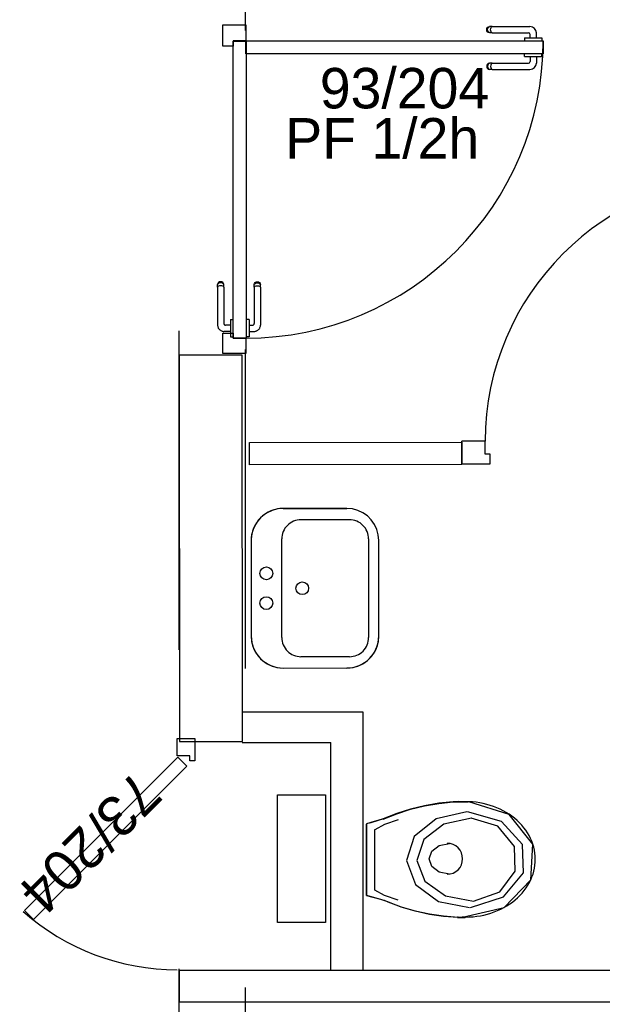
# Model space of a CAD drawing. Header units: millimetres. Extents: x -15 to 127, y -65 to 67.
# Tile 14 of 256: x 36.33 to 36.513, y -52.728 to -52.419. Entities that reach past the tile are written whole.
import ezdxf

# ---------------------------------------------------------------- set-up
doc = ezdxf.new("R2010")
doc.units = ezdxf.units.MM
doc.header["$MEASUREMENT"] = 0
doc.linetypes.add('PC_DASH_2', pattern=[0.125, 0.055556, -0.069444])
doc.linetypes.add('PC_DASH_3', pattern=[0.055556, 0.027778, -0.027778])
doc.layers.add('Calque 5', color=7, linetype='Continuous')
doc.styles.get("Standard").update_dxf_attribs({"font": 'BKANT.TTF'})

# ---------------------------------------------------------------- blocks, each defined once
blk = doc.blocks.new('PD_26693')
at = {"layer": 'Calque 5', "color": 0}
for points in [[(12.59249, -38.79178), (12.59799, -38.79178), (12.59799, -38.79878), (12.59649, -38.79878), (12.59649, -38.79728), (12.59249, -38.79728), (12.59249, -38.79178)], [(12.54462, -38.84573), (12.54745, -38.84855), (12.59553, -38.80047), (12.5927, -38.79764), (12.54462, -38.84573)]]:
    blk.add_lwpolyline(points, dxfattribs=at)
blk.add_arc((12.59249, -38.79128), 0.073, 228.6519, 270, dxfattribs=at)
blk = doc.blocks.new('PD_26791')
at = {"layer": 'Calque 5', "color": 0}
for p, q in [((12.6895, -38.56967), (12.68956, -38.56933)), ((12.68956, -38.57001), (12.6895, -38.56967)), ((12.68956, -38.56933), (12.68973, -38.56902)), ((12.68973, -38.57031), (12.68956, -38.57001)), ((12.68973, -38.56902), (12.69, -38.5688)), ((12.69, -38.57054), (12.68973, -38.57031)), ((12.6898, -38.56967), (12.68986, -38.56933)), ((12.68986, -38.57001), (12.6898, -38.56967)), ((12.68986, -38.56933), (12.69001, -38.56902)), ((12.69001, -38.57031), (12.68986, -38.57001)), ((12.69, -38.5688), (12.69033, -38.56868)), ((12.69033, -38.57065), (12.69, -38.57054)), ((12.69001, -38.56902), (12.69025, -38.5688)), ((12.69025, -38.57054), (12.69001, -38.57031)), ((12.69055, -38.56868), (12.69033, -38.56868)), ((12.69116, -38.56868), (12.69055, -38.56868)), ((12.69073, -38.56967), (12.69076, -38.56933)), ((12.69076, -38.57001), (12.69073, -38.56967)), ((12.69076, -38.56933), (12.69085, -38.56902)), ((12.69085, -38.57031), (12.69076, -38.57001)), ((12.69085, -38.56902), (12.69099, -38.5688)), ((12.69099, -38.57054), (12.69085, -38.57031)), ((12.69116, -38.56868), (12.70306, -38.56868)), ((12.69055, -38.57065), (12.69033, -38.57065)), ((12.69116, -38.57065), (12.69055, -38.57065)), ((12.69116, -38.57065), (12.70259, -38.57065)), ((12.70137, -38.5722), (12.70154, -38.5722)), ((12.70137, -38.5722), (12.70137, -38.57221)), ((12.70137, -38.57221), (12.70137, -38.5732)), ((12.70137, -38.5732), (12.70137, -38.57321)), ((12.70154, -38.5722), (12.702, -38.5722)), ((12.702, -38.5722), (12.70272, -38.5722)), ((12.70272, -38.5722), (12.70361, -38.5722)), ((12.70309, -38.5722), (12.70309, -38.57115)), ((12.70361, -38.5722), (12.70455, -38.5722)), ((12.70455, -38.5722), (12.70543, -38.5722)), ((12.70506, -38.5722), (12.70506, -38.57068)), ((12.70543, -38.5722), (12.70615, -38.5722)), ((12.70615, -38.5722), (12.70662, -38.5722)), ((12.70662, -38.5722), (12.70678, -38.5722)), ((12.70678, -38.5722), (12.70678, -38.57221)), ((12.70678, -38.57221), (12.70678, -38.5732)), ((12.70678, -38.5732), (12.70678, -38.57321))]:
    blk.add_line(p, q, dxfattribs=at)
for centre, radius in [((12.70306, -38.57068), 0.002), ((12.70259, -38.57115), 0.000501)]:
    blk.add_arc(centre, radius, 0, 90, dxfattribs=at)
blk = doc.blocks.new('PD_26792')
at = {"layer": 'Calque 5', "color": 0}
for p, q in [((12.70137, -38.57712), (12.70137, -38.57711)), ((12.70137, -38.5781), (12.70137, -38.57712)), ((12.70137, -38.57811), (12.70137, -38.5781)), ((12.70137, -38.57811), (12.70154, -38.57811)), ((12.70154, -38.57811), (12.702, -38.57811)), ((12.702, -38.57811), (12.70272, -38.57811)), ((12.70272, -38.57811), (12.70361, -38.57811)), ((12.70309, -38.57811), (12.70309, -38.57967)), ((12.70361, -38.57811), (12.70455, -38.57811)), ((12.70455, -38.57811), (12.70543, -38.57811)), ((12.70506, -38.57811), (12.70506, -38.58014)), ((12.70543, -38.57811), (12.70615, -38.57811)), ((12.70615, -38.57811), (12.70662, -38.57811)), ((12.70662, -38.57811), (12.70678, -38.57811)), ((12.70678, -38.57712), (12.70678, -38.57711)), ((12.70678, -38.5781), (12.70678, -38.57712)), ((12.70678, -38.57811), (12.70678, -38.5781)), ((12.68956, -38.58082), (12.6895, -38.58116)), ((12.6895, -38.58116), (12.68956, -38.5815)), ((12.68973, -38.58052), (12.68956, -38.58082)), ((12.68956, -38.5815), (12.68973, -38.5818)), ((12.69, -38.58029), (12.68973, -38.58052)), ((12.68973, -38.5818), (12.69, -38.58203)), ((12.68986, -38.58082), (12.6898, -38.58116)), ((12.6898, -38.58116), (12.68986, -38.5815)), ((12.69001, -38.58052), (12.68986, -38.58082)), ((12.68986, -38.5815), (12.69001, -38.5818)), ((12.69033, -38.58017), (12.69, -38.58029)), ((12.69, -38.58203), (12.69033, -38.58215)), ((12.69025, -38.58029), (12.69001, -38.58052)), ((12.69001, -38.5818), (12.69025, -38.58203)), ((12.69055, -38.58017), (12.69033, -38.58017)), ((12.69055, -38.58215), (12.69033, -38.58215)), ((12.69116, -38.58017), (12.69055, -38.58017)), ((12.69116, -38.58215), (12.69055, -38.58215)), ((12.69076, -38.58082), (12.69073, -38.58116)), ((12.69073, -38.58116), (12.69076, -38.5815)), ((12.69085, -38.58052), (12.69076, -38.58082)), ((12.69076, -38.5815), (12.69085, -38.5818)), ((12.69099, -38.58029), (12.69085, -38.58052)), ((12.69085, -38.5818), (12.69099, -38.58203)), ((12.69116, -38.58017), (12.70259, -38.58017)), ((12.69116, -38.58215), (12.70306, -38.58215))]:
    blk.add_line(p, q, dxfattribs=at)
for centre, radius in [((12.70259, -38.57967), 0.000501), ((12.70306, -38.58014), 0.002)]:
    blk.add_arc(centre, radius, 270, 0, dxfattribs=at)
blk = doc.blocks.new('PD_26790')
at = {"layer": 'Calque 5'}
for name in ['PD_26791', 'PD_26792']:
    blk.add_blockref(name, (0, 0), dxfattribs=at)
blk = doc.blocks.new('PD_26795')
at = {"layer": 'Calque 5', "color": 0, "linetype": 'PC_DASH_3'}
for p, q in [((12.61664, -38.6495), (12.61676, -38.64917)), ((12.61664, -38.64971), (12.61664, -38.6495)), ((12.61664, -38.65033), (12.61664, -38.64971)), ((12.61664, -38.65033), (12.61664, -38.66176)), ((12.61676, -38.64917), (12.61698, -38.6489)), ((12.61676, -38.64942), (12.61698, -38.64918)), ((12.61676, -38.65016), (12.61698, -38.65002)), ((12.61698, -38.6489), (12.61729, -38.64873)), ((12.61698, -38.64918), (12.61729, -38.64903)), ((12.61698, -38.65002), (12.61729, -38.64993)), ((12.61729, -38.64873), (12.61763, -38.64867)), ((12.61729, -38.64903), (12.61763, -38.64897)), ((12.61729, -38.64993), (12.61763, -38.6499)), ((12.61763, -38.64867), (12.61797, -38.64873)), ((12.61763, -38.64897), (12.61797, -38.64903)), ((12.61763, -38.6499), (12.61797, -38.64993)), ((12.61797, -38.64873), (12.61827, -38.6489)), ((12.61797, -38.64903), (12.61827, -38.64918)), ((12.61797, -38.64993), (12.61827, -38.65002)), ((12.61827, -38.6489), (12.6185, -38.64917)), ((12.61827, -38.64918), (12.6185, -38.64942)), ((12.61827, -38.65002), (12.6185, -38.65016)), ((12.6185, -38.64917), (12.61861, -38.6495)), ((12.61861, -38.64971), (12.61861, -38.6495)), ((12.61861, -38.65033), (12.61861, -38.64971)), ((12.61861, -38.65033), (12.61861, -38.66223)), ((12.6141, -38.66054), (12.61409, -38.66054)), ((12.61508, -38.66054), (12.6141, -38.66054)), ((12.61509, -38.66054), (12.61508, -38.66054)), ((12.61509, -38.66054), (12.61509, -38.6607)), ((12.61509, -38.6607), (12.61509, -38.66117)), ((12.61509, -38.66117), (12.61509, -38.66189)), ((12.61509, -38.66189), (12.61509, -38.66278)), ((12.61509, -38.66226), (12.61614, -38.66226)), ((12.61509, -38.66278), (12.61509, -38.66371)), ((12.6141, -38.66595), (12.61409, -38.66595)), ((12.61508, -38.66595), (12.6141, -38.66595)), ((12.61509, -38.66595), (12.61508, -38.66595)), ((12.61509, -38.66371), (12.61509, -38.6646)), ((12.61509, -38.66423), (12.61661, -38.66423)), ((12.61509, -38.6646), (12.61509, -38.66532)), ((12.61509, -38.66532), (12.61509, -38.66579)), ((12.61509, -38.66579), (12.61509, -38.66595))]:
    blk.add_line(p, q, dxfattribs=at)
for centre, radius in [((12.61614, -38.66176), 0.000501), ((12.61661, -38.66223), 0.002)]:
    blk.add_arc(centre, radius, 270, 0, dxfattribs=at)
blk = doc.blocks.new('PD_26796')
at = {"layer": 'Calque 5', "color": 0, "linetype": 'PC_DASH_3'}
for p, q in [((12.60527, -38.64917), (12.60515, -38.6495)), ((12.60515, -38.64971), (12.60515, -38.6495)), ((12.60515, -38.65033), (12.60515, -38.64971)), ((12.60515, -38.65033), (12.60515, -38.66223)), ((12.60549, -38.6489), (12.60527, -38.64917)), ((12.60549, -38.64918), (12.60527, -38.64942)), ((12.60549, -38.65002), (12.60527, -38.65016)), ((12.60579, -38.64873), (12.60549, -38.6489)), ((12.60579, -38.64903), (12.60549, -38.64918)), ((12.60579, -38.64993), (12.60549, -38.65002)), ((12.60614, -38.64867), (12.60579, -38.64873)), ((12.60614, -38.64897), (12.60579, -38.64903)), ((12.60614, -38.6499), (12.60579, -38.64993)), ((12.60648, -38.64873), (12.60614, -38.64867)), ((12.60648, -38.64903), (12.60614, -38.64897)), ((12.60648, -38.64993), (12.60614, -38.6499)), ((12.60678, -38.6489), (12.60648, -38.64873)), ((12.60678, -38.64918), (12.60648, -38.64903)), ((12.60678, -38.65002), (12.60648, -38.64993)), ((12.607, -38.64917), (12.60678, -38.6489)), ((12.607, -38.64942), (12.60678, -38.64918)), ((12.607, -38.65016), (12.60678, -38.65002)), ((12.60712, -38.6495), (12.607, -38.64917)), ((12.60712, -38.64971), (12.60712, -38.6495)), ((12.60712, -38.65033), (12.60712, -38.64971)), ((12.60712, -38.65033), (12.60712, -38.66176)), ((12.60918, -38.66226), (12.60762, -38.66226)), ((12.60918, -38.66054), (12.60918, -38.6607)), ((12.60918, -38.66054), (12.60919, -38.66054)), ((12.60918, -38.6607), (12.60918, -38.66117)), ((12.60918, -38.66117), (12.60918, -38.66189)), ((12.60918, -38.66189), (12.60918, -38.66278)), ((12.60918, -38.66278), (12.60918, -38.66371)), ((12.60919, -38.66054), (12.61018, -38.66054)), ((12.61018, -38.66054), (12.61019, -38.66054)), ((12.60918, -38.66423), (12.60715, -38.66423)), ((12.60918, -38.66371), (12.60918, -38.6646)), ((12.60918, -38.6646), (12.60918, -38.66532)), ((12.60918, -38.66532), (12.60918, -38.66579)), ((12.60918, -38.66579), (12.60918, -38.66595)), ((12.60918, -38.66595), (12.60919, -38.66595)), ((12.60919, -38.66595), (12.61018, -38.66595)), ((12.61018, -38.66595), (12.61019, -38.66595))]:
    blk.add_line(p, q, dxfattribs=at)
for centre, radius in [((12.60715, -38.66223), 0.002), ((12.60762, -38.66176), 0.000501)]:
    blk.add_arc(centre, radius, 180, 270, dxfattribs=at)
blk = doc.blocks.new('PD_26794')
at = {"layer": 'Calque 5'}
for name in ['PD_26796', 'PD_26795']:
    blk.add_blockref(name, (0, 0), dxfattribs=at)
blk = doc.blocks.new('PD_26793')
at = {"layer": 'Calque 5', "color": 0, "linetype": 'PC_DASH_3'}
blk.add_lwpolyline([(12.61409, -38.66635), (12.61008, -38.66635), (12.61008, -38.57322), (12.61409, -38.57322), (12.61409, -38.66635)], dxfattribs=at)
at = {"layer": 'Calque 5'}
blk.add_blockref('PD_26794', (0, 0), dxfattribs=at)
blk = doc.blocks.new('PD_26789')
at = {"layer": 'Calque 5', "color": 0}
for points in [[(12.61005, -38.57321), (12.61005, -38.5748), (12.60684, -38.5748), (12.60684, -38.5682), (12.61405, -38.5682), (12.61405, -38.57321), (12.61005, -38.57321)], [(12.70718, -38.57321), (12.70718, -38.57721), (12.61405, -38.57721), (12.61405, -38.57321), (12.70718, -38.57321)], [(12.60684, -38.67119), (12.60684, -38.66474), (12.61005, -38.66474), (12.61005, -38.66633), (12.61405, -38.66633), (12.61405, -38.67119), (12.60684, -38.67119)]]:
    blk.add_lwpolyline(points, dxfattribs=at)
blk.add_arc((12.61405, -38.57321), 0.09313, 270, 0, dxfattribs=at)
at = {"layer": 'Calque 5'}
for name in ['PD_26790', 'PD_26793']:
    blk.add_blockref(name, (0, 0), dxfattribs=at)
blk = doc.blocks.new('PD_27019')
at = {"layer": 'Calque 5', "color": 0}
for p, q in [((12.62568, -38.71973), (12.64568, -38.71973)), ((12.64648, -38.72327), (12.63128, -38.72328)), ((12.61568, -38.72973), (12.61569, -38.75973)), ((12.62529, -38.76018), (12.62528, -38.72928)), ((12.65248, -38.72927), (12.65249, -38.76018)), ((12.65569, -38.75972), (12.65568, -38.72972)), ((12.64649, -38.76618), (12.63129, -38.76618)), ((12.62569, -38.76973), (12.64569, -38.76972))]:
    blk.add_line(p, q, dxfattribs=at)
blk.add_lwpolyline([(12.62569, -38.76973), (12.64569, -38.76972), (12.64743, -38.76957), (12.64911, -38.76912), (12.65069, -38.76838), (12.65212, -38.76738), (12.65335, -38.76615), (12.65435, -38.76472), (12.65509, -38.76314), (12.65554, -38.76146), (12.65569, -38.75972), (12.65569, -38.75972), (12.65568, -38.72972), (12.65553, -38.72799), (12.65508, -38.7263), (12.65434, -38.72472), (12.65334, -38.7233), (12.65211, -38.72206), (12.65068, -38.72106), (12.6491, -38.72033), (12.64742, -38.71988), (12.64568, -38.71973), (12.64568, -38.71973), (12.62568, -38.71973), (12.62395, -38.71988), (12.62226, -38.72033), (12.62068, -38.72107), (12.61925, -38.72207), (12.61802, -38.7233), (12.61702, -38.72473), (12.61629, -38.72631), (12.61583, -38.72799), (12.61568, -38.72973), (12.61568, -38.72973), (12.61569, -38.75973), (12.61584, -38.76147), (12.61629, -38.76315), (12.61703, -38.76473), (12.61803, -38.76616), (12.61926, -38.76739), (12.62069, -38.76839), (12.62227, -38.76913), (12.62395, -38.76958), (12.62569, -38.76973), (12.62569, -38.76973)], dxfattribs=at)
for centre in [(12.62044, -38.74006), (12.63169, -38.74473), (12.62045, -38.7494)]:
    blk.add_circle(centre, 0.002, dxfattribs=at)
for centre, radius, start, end in [((12.62568, -38.72973), 0.01, 90.0111, 180.0114), ((12.63128, -38.72928), 0.006, 90.0111, 180.0114), ((12.64648, -38.72927), 0.006, 0.0106, 90.0108), ((12.62569, -38.75973), 0.01, 180.0111, 270.0114), ((12.63129, -38.76018), 0.006, 180.0111, 270.0114), ((12.64569, -38.75973), 0.01, 270.0111, 0.0114), ((12.64649, -38.76018), 0.006, 270.0111, 0.0114)]:
    blk.add_arc(centre, radius, start, end, dxfattribs=at)
blk = doc.blocks.new('PD_27020')
at = {"layer": 'Calque 5', "color": 0}
for p, q in [((12.68071, -38.81168), (12.68372, -38.81168)), ((12.65181, -38.84098), (12.65181, -38.81865)), ((12.65439, -38.83939), (12.65439, -38.82034)), ((12.68038, -38.84788), (12.68272, -38.84788))]:
    blk.add_line(p, q, dxfattribs=at)
for points in [[(12.65185, -38.84093), (12.65622, -38.84214), (12.65752, -38.84257), (12.65733, -38.84252), (12.65849, -38.84301), (12.66274, -38.84459), (12.6671, -38.84587), (12.67153, -38.84684), (12.67601, -38.8475), (12.68054, -38.84785), (12.68038, -38.84783), (12.68272, -38.84783), (12.68192, -38.84776), (12.68299, -38.84778), (12.68413, -38.84775), (12.68527, -38.84767), (12.6864, -38.84754), (12.68753, -38.84736), (12.68864, -38.84714), (12.68973, -38.84686), (12.69081, -38.84654), (12.69186, -38.84618), (12.69289, -38.84577), (12.6939, -38.84531), (12.69487, -38.84481), (12.69581, -38.84427), (12.69671, -38.84369), (12.69758, -38.84307), (12.6984, -38.84242), (12.69919, -38.84173), (12.69993, -38.841), (12.70062, -38.84025), (12.70126, -38.83947), (12.70185, -38.83866), (12.70239, -38.83782), (12.70288, -38.83697), (12.70331, -38.83609), (12.70369, -38.8352), (12.70401, -38.83429), (12.70427, -38.83337), (12.70448, -38.83243), (12.70462, -38.83149), (12.7047, -38.83055), (12.70473, -38.8296), (12.70469, -38.82866), (12.7046, -38.82771), (12.70444, -38.82678), (12.70423, -38.82585), (12.70396, -38.82493), (12.70363, -38.82402), (12.70324, -38.82313), (12.7028, -38.82226), (12.7023, -38.8214), (12.70175, -38.82057), (12.70115, -38.81977), (12.70049, -38.81899), (12.69979, -38.81824), (12.69905, -38.81752), (12.69826, -38.81684), (12.69742, -38.81619), (12.69655, -38.81558), (12.69564, -38.81501), (12.69469, -38.81448), (12.69371, -38.81398), (12.69271, -38.81354), (12.69167, -38.81313), (12.69061, -38.81278), (12.68953, -38.81246), (12.68844, -38.8122), (12.68732, -38.81198), (12.6862, -38.81181), (12.68506, -38.81169), (12.68392, -38.81163), (12.68372, -38.81163), (12.68071, -38.81163), (12.68054, -38.81158), (12.67901, -38.81166), (12.6745, -38.81211), (12.67003, -38.81288), (12.66562, -38.81395), (12.6613, -38.81533), (12.65709, -38.81701), (12.65752, -38.81688), (12.65318, -38.81818), (12.65185, -38.81852), (12.65181, -38.81861), (12.65181, -38.84093)], [(12.65709, -38.81706), (12.6613, -38.81538), (12.66562, -38.814), (12.67003, -38.81292), (12.6745, -38.81216), (12.67901, -38.81171), (12.68054, -38.81163)], [(12.68192, -38.84781), (12.69492, -38.84483), (12.70333, -38.8361), (12.70395, -38.82495), (12.69654, -38.81562), (12.68392, -38.81167)], [(12.65752, -38.81693), (12.65318, -38.81823), (12.65185, -38.81857)], [(12.6618, -38.81727), (12.65752, -38.81876), (12.65439, -38.8204)], [(12.6833, -38.81484), (12.6737, -38.81699), (12.66677, -38.82258), (12.66437, -38.8301), (12.66715, -38.83754), (12.67435, -38.84291), (12.68406, -38.84477)], [(12.68473, -38.81678), (12.67603, -38.81865), (12.66976, -38.8235), (12.66758, -38.83003), (12.6701, -38.83649), (12.67662, -38.84116), (12.68541, -38.84277)], [(12.68438, -38.84478), (12.69481, -38.84144), (12.701, -38.83397), (12.70074, -38.82502), (12.69412, -38.81779), (12.68351, -38.81484)], [(12.68535, -38.84278), (12.69357, -38.83988), (12.69845, -38.8334), (12.69824, -38.82563), (12.69303, -38.81934), (12.68466, -38.81678)], [(12.67785, -38.83436), (12.67463, -38.83372), (12.67228, -38.83194), (12.67142, -38.82952), (12.67228, -38.8271), (12.67463, -38.82533), (12.67785, -38.82468)], [(12.65185, -38.84098), (12.65622, -38.84219), (12.65752, -38.84262)], [(12.6618, -38.84252), (12.65752, -38.84103), (12.65439, -38.83939)], [(12.68054, -38.84789), (12.67601, -38.84755), (12.67153, -38.84689), (12.6671, -38.84592), (12.66274, -38.84464), (12.65849, -38.84306), (12.65733, -38.84257)]]:
    blk.add_lwpolyline(points, dxfattribs=at)
blk.add_arc((12.67712, -38.82952), 0.00484, 270, 90, dxfattribs=at)
blk = doc.blocks.new('PD_27025')
at = {"layer": 'Calque 5', "color": 0}
for p, q in [((12.68892, -38.69863), (12.68171, -38.69863)), ((12.68171, -38.70584), (12.68171, -38.69863)), ((12.69051, -38.70584), (12.68171, -38.70584))]:
    blk.add_line(p, q, dxfattribs=at)
blk.add_lwpolyline([(12.68892, -38.69863), (12.68892, -38.70264), (12.69051, -38.70264), (12.69051, -38.70584), (12.68892, -38.70584)], dxfattribs=at)
blk = doc.blocks.new('PD_27026')
at = {"layer": 'Calque 5', "color": 0}
for points in [[(12.76804, -38.62093), (12.77205, -38.62093), (12.77205, -38.61557), (12.76804, -38.61557), (12.76804, -38.62093)], [(12.76804, -38.69857), (12.77205, -38.69857), (12.77205, -38.69322), (12.76804, -38.69322), (12.76804, -38.69857)]]:
    blk.add_lwpolyline(points, dxfattribs=at)
blk = doc.blocks.new('PD_27024')
at = {"layer": 'Calque 5', "color": 0}
blk.add_line((12.77705, -38.70584), (12.77705, -38.69863), dxfattribs=at)
for points in [[(12.77205, -38.61553), (12.76804, -38.61553), (12.76804, -38.69863), (12.77205, -38.69863), (12.77205, -38.61553)], [(12.77205, -38.70264), (12.77046, -38.70264), (12.77046, -38.70584), (12.77705, -38.70584), (12.77705, -38.69863), (12.77205, -38.69863), (12.77205, -38.70264)]]:
    blk.add_lwpolyline(points, dxfattribs=at)
blk.add_arc((12.77205, -38.69863), 0.083, 90, 180, dxfattribs=at)
at = {"layer": 'Calque 5'}
for name in ['PD_27026', 'PD_27025']:
    blk.add_blockref(name, (0, 0), dxfattribs=at)
blk = doc.blocks.new('PD_28036')
at = {"layer": 'Calque 5', "color": 0}
for points in [[(12.59249, -38.79178), (12.59799, -38.79178), (12.59799, -38.79878), (12.59649, -38.79878), (12.59649, -38.79728), (12.59249, -38.79728), (12.59249, -38.79178)], [(12.54462, -38.84573), (12.54745, -38.84855), (12.59553, -38.80047), (12.5927, -38.79764), (12.54462, -38.84573)]]:
    blk.add_lwpolyline(points, dxfattribs=at)
blk.add_arc((12.59249, -38.79128), 0.073, 228.6519, 270, dxfattribs=at)
blk = doc.blocks.new('PD_28134')
at = {"layer": 'Calque 5', "color": 0}
for p, q in [((12.6895, -38.56967), (12.68956, -38.56933)), ((12.68956, -38.57001), (12.6895, -38.56967)), ((12.68956, -38.56933), (12.68973, -38.56902)), ((12.68973, -38.57031), (12.68956, -38.57001)), ((12.68973, -38.56902), (12.69, -38.5688)), ((12.69, -38.57054), (12.68973, -38.57031)), ((12.6898, -38.56967), (12.68986, -38.56933)), ((12.68986, -38.57001), (12.6898, -38.56967)), ((12.68986, -38.56933), (12.69001, -38.56902)), ((12.69001, -38.57031), (12.68986, -38.57001)), ((12.69, -38.5688), (12.69033, -38.56868)), ((12.69033, -38.57065), (12.69, -38.57054)), ((12.69001, -38.56902), (12.69025, -38.5688)), ((12.69025, -38.57054), (12.69001, -38.57031)), ((12.69055, -38.56868), (12.69033, -38.56868)), ((12.69116, -38.56868), (12.69055, -38.56868)), ((12.69073, -38.56967), (12.69076, -38.56933)), ((12.69076, -38.57001), (12.69073, -38.56967)), ((12.69076, -38.56933), (12.69085, -38.56902)), ((12.69085, -38.57031), (12.69076, -38.57001)), ((12.69085, -38.56902), (12.69099, -38.5688)), ((12.69099, -38.57054), (12.69085, -38.57031)), ((12.69116, -38.56868), (12.70306, -38.56868)), ((12.69055, -38.57065), (12.69033, -38.57065)), ((12.69116, -38.57065), (12.69055, -38.57065)), ((12.69116, -38.57065), (12.70259, -38.57065)), ((12.70137, -38.5722), (12.70154, -38.5722)), ((12.70137, -38.5722), (12.70137, -38.57221)), ((12.70137, -38.57221), (12.70137, -38.5732)), ((12.70137, -38.5732), (12.70137, -38.57321)), ((12.70154, -38.5722), (12.702, -38.5722)), ((12.702, -38.5722), (12.70272, -38.5722)), ((12.70272, -38.5722), (12.70361, -38.5722)), ((12.70309, -38.5722), (12.70309, -38.57115)), ((12.70361, -38.5722), (12.70455, -38.5722)), ((12.70455, -38.5722), (12.70543, -38.5722)), ((12.70506, -38.5722), (12.70506, -38.57068)), ((12.70543, -38.5722), (12.70615, -38.5722)), ((12.70615, -38.5722), (12.70662, -38.5722)), ((12.70662, -38.5722), (12.70678, -38.5722)), ((12.70678, -38.5722), (12.70678, -38.57221)), ((12.70678, -38.57221), (12.70678, -38.5732)), ((12.70678, -38.5732), (12.70678, -38.57321))]:
    blk.add_line(p, q, dxfattribs=at)
for centre, radius in [((12.70306, -38.57068), 0.002), ((12.70259, -38.57115), 0.000501)]:
    blk.add_arc(centre, radius, 0, 90, dxfattribs=at)
blk = doc.blocks.new('PD_28135')
at = {"layer": 'Calque 5', "color": 0}
for p, q in [((12.70137, -38.57712), (12.70137, -38.57711)), ((12.70137, -38.5781), (12.70137, -38.57712)), ((12.70137, -38.57811), (12.70137, -38.5781)), ((12.70137, -38.57811), (12.70154, -38.57811)), ((12.70154, -38.57811), (12.702, -38.57811)), ((12.702, -38.57811), (12.70272, -38.57811)), ((12.70272, -38.57811), (12.70361, -38.57811)), ((12.70309, -38.57811), (12.70309, -38.57967)), ((12.70361, -38.57811), (12.70455, -38.57811)), ((12.70455, -38.57811), (12.70543, -38.57811)), ((12.70506, -38.57811), (12.70506, -38.58014)), ((12.70543, -38.57811), (12.70615, -38.57811)), ((12.70615, -38.57811), (12.70662, -38.57811)), ((12.70662, -38.57811), (12.70678, -38.57811)), ((12.70678, -38.57712), (12.70678, -38.57711)), ((12.70678, -38.5781), (12.70678, -38.57712)), ((12.70678, -38.57811), (12.70678, -38.5781)), ((12.68956, -38.58082), (12.6895, -38.58116)), ((12.6895, -38.58116), (12.68956, -38.5815)), ((12.68973, -38.58052), (12.68956, -38.58082)), ((12.68956, -38.5815), (12.68973, -38.5818)), ((12.69, -38.58029), (12.68973, -38.58052)), ((12.68973, -38.5818), (12.69, -38.58203)), ((12.68986, -38.58082), (12.6898, -38.58116)), ((12.6898, -38.58116), (12.68986, -38.5815)), ((12.69001, -38.58052), (12.68986, -38.58082)), ((12.68986, -38.5815), (12.69001, -38.5818)), ((12.69033, -38.58017), (12.69, -38.58029)), ((12.69, -38.58203), (12.69033, -38.58215)), ((12.69025, -38.58029), (12.69001, -38.58052)), ((12.69001, -38.5818), (12.69025, -38.58203)), ((12.69055, -38.58017), (12.69033, -38.58017)), ((12.69055, -38.58215), (12.69033, -38.58215)), ((12.69116, -38.58017), (12.69055, -38.58017)), ((12.69116, -38.58215), (12.69055, -38.58215)), ((12.69076, -38.58082), (12.69073, -38.58116)), ((12.69073, -38.58116), (12.69076, -38.5815)), ((12.69085, -38.58052), (12.69076, -38.58082)), ((12.69076, -38.5815), (12.69085, -38.5818)), ((12.69099, -38.58029), (12.69085, -38.58052)), ((12.69085, -38.5818), (12.69099, -38.58203)), ((12.69116, -38.58017), (12.70259, -38.58017)), ((12.69116, -38.58215), (12.70306, -38.58215))]:
    blk.add_line(p, q, dxfattribs=at)
for centre, radius in [((12.70259, -38.57967), 0.000501), ((12.70306, -38.58014), 0.002)]:
    blk.add_arc(centre, radius, 270, 0, dxfattribs=at)
blk = doc.blocks.new('PD_28133')
at = {"layer": 'Calque 5'}
for name in ['PD_28134', 'PD_28135']:
    blk.add_blockref(name, (0, 0), dxfattribs=at)
blk = doc.blocks.new('PD_28138')
at = {"layer": 'Calque 5', "color": 0, "linetype": 'PC_DASH_3'}
for p, q in [((12.61664, -38.6495), (12.61676, -38.64917)), ((12.61664, -38.64971), (12.61664, -38.6495)), ((12.61664, -38.65033), (12.61664, -38.64971)), ((12.61664, -38.65033), (12.61664, -38.66176)), ((12.61676, -38.64917), (12.61698, -38.6489)), ((12.61676, -38.64942), (12.61698, -38.64918)), ((12.61676, -38.65016), (12.61698, -38.65002)), ((12.61698, -38.6489), (12.61729, -38.64873)), ((12.61698, -38.64918), (12.61729, -38.64903)), ((12.61698, -38.65002), (12.61729, -38.64993)), ((12.61729, -38.64873), (12.61763, -38.64867)), ((12.61729, -38.64903), (12.61763, -38.64897)), ((12.61729, -38.64993), (12.61763, -38.6499)), ((12.61763, -38.64867), (12.61797, -38.64873)), ((12.61763, -38.64897), (12.61797, -38.64903)), ((12.61763, -38.6499), (12.61797, -38.64993)), ((12.61797, -38.64873), (12.61827, -38.6489)), ((12.61797, -38.64903), (12.61827, -38.64918)), ((12.61797, -38.64993), (12.61827, -38.65002)), ((12.61827, -38.6489), (12.6185, -38.64917)), ((12.61827, -38.64918), (12.6185, -38.64942)), ((12.61827, -38.65002), (12.6185, -38.65016)), ((12.6185, -38.64917), (12.61861, -38.6495)), ((12.61861, -38.64971), (12.61861, -38.6495)), ((12.61861, -38.65033), (12.61861, -38.64971)), ((12.61861, -38.65033), (12.61861, -38.66223)), ((12.6141, -38.66054), (12.61409, -38.66054)), ((12.61508, -38.66054), (12.6141, -38.66054)), ((12.61509, -38.66054), (12.61508, -38.66054)), ((12.61509, -38.66054), (12.61509, -38.6607)), ((12.61509, -38.6607), (12.61509, -38.66117)), ((12.61509, -38.66117), (12.61509, -38.66189)), ((12.61509, -38.66189), (12.61509, -38.66278)), ((12.61509, -38.66226), (12.61614, -38.66226)), ((12.61509, -38.66278), (12.61509, -38.66371)), ((12.6141, -38.66595), (12.61409, -38.66595)), ((12.61508, -38.66595), (12.6141, -38.66595)), ((12.61509, -38.66595), (12.61508, -38.66595)), ((12.61509, -38.66371), (12.61509, -38.6646)), ((12.61509, -38.66423), (12.61661, -38.66423)), ((12.61509, -38.6646), (12.61509, -38.66532)), ((12.61509, -38.66532), (12.61509, -38.66579)), ((12.61509, -38.66579), (12.61509, -38.66595))]:
    blk.add_line(p, q, dxfattribs=at)
for centre, radius in [((12.61614, -38.66176), 0.000501), ((12.61661, -38.66223), 0.002)]:
    blk.add_arc(centre, radius, 270, 0, dxfattribs=at)
blk = doc.blocks.new('PD_28139')
at = {"layer": 'Calque 5', "color": 0, "linetype": 'PC_DASH_3'}
for p, q in [((12.60527, -38.64917), (12.60515, -38.6495)), ((12.60515, -38.64971), (12.60515, -38.6495)), ((12.60515, -38.65033), (12.60515, -38.64971)), ((12.60515, -38.65033), (12.60515, -38.66223)), ((12.60549, -38.6489), (12.60527, -38.64917)), ((12.60549, -38.64918), (12.60527, -38.64942)), ((12.60549, -38.65002), (12.60527, -38.65016)), ((12.60579, -38.64873), (12.60549, -38.6489)), ((12.60579, -38.64903), (12.60549, -38.64918)), ((12.60579, -38.64993), (12.60549, -38.65002)), ((12.60614, -38.64867), (12.60579, -38.64873)), ((12.60614, -38.64897), (12.60579, -38.64903)), ((12.60614, -38.6499), (12.60579, -38.64993)), ((12.60648, -38.64873), (12.60614, -38.64867)), ((12.60648, -38.64903), (12.60614, -38.64897)), ((12.60648, -38.64993), (12.60614, -38.6499)), ((12.60678, -38.6489), (12.60648, -38.64873)), ((12.60678, -38.64918), (12.60648, -38.64903)), ((12.60678, -38.65002), (12.60648, -38.64993)), ((12.607, -38.64917), (12.60678, -38.6489)), ((12.607, -38.64942), (12.60678, -38.64918)), ((12.607, -38.65016), (12.60678, -38.65002)), ((12.60712, -38.6495), (12.607, -38.64917)), ((12.60712, -38.64971), (12.60712, -38.6495)), ((12.60712, -38.65033), (12.60712, -38.64971)), ((12.60712, -38.65033), (12.60712, -38.66176)), ((12.60918, -38.66226), (12.60762, -38.66226)), ((12.60918, -38.66054), (12.60918, -38.6607)), ((12.60918, -38.66054), (12.60919, -38.66054)), ((12.60918, -38.6607), (12.60918, -38.66117)), ((12.60918, -38.66117), (12.60918, -38.66189)), ((12.60918, -38.66189), (12.60918, -38.66278)), ((12.60918, -38.66278), (12.60918, -38.66371)), ((12.60919, -38.66054), (12.61018, -38.66054)), ((12.61018, -38.66054), (12.61019, -38.66054)), ((12.60918, -38.66423), (12.60715, -38.66423)), ((12.60918, -38.66371), (12.60918, -38.6646)), ((12.60918, -38.6646), (12.60918, -38.66532)), ((12.60918, -38.66532), (12.60918, -38.66579)), ((12.60918, -38.66579), (12.60918, -38.66595)), ((12.60918, -38.66595), (12.60919, -38.66595)), ((12.60919, -38.66595), (12.61018, -38.66595)), ((12.61018, -38.66595), (12.61019, -38.66595))]:
    blk.add_line(p, q, dxfattribs=at)
for centre, radius in [((12.60715, -38.66223), 0.002), ((12.60762, -38.66176), 0.000501)]:
    blk.add_arc(centre, radius, 180, 270, dxfattribs=at)
blk = doc.blocks.new('PD_28137')
at = {"layer": 'Calque 5'}
for name in ['PD_28139', 'PD_28138']:
    blk.add_blockref(name, (0, 0), dxfattribs=at)
blk = doc.blocks.new('PD_28136')
at = {"layer": 'Calque 5', "color": 0, "linetype": 'PC_DASH_3'}
blk.add_lwpolyline([(12.61409, -38.66635), (12.61008, -38.66635), (12.61008, -38.57322), (12.61409, -38.57322), (12.61409, -38.66635)], dxfattribs=at)
at = {"layer": 'Calque 5'}
blk.add_blockref('PD_28137', (0, 0), dxfattribs=at)
blk = doc.blocks.new('PD_28132')
at = {"layer": 'Calque 5', "color": 0}
for points in [[(12.61005, -38.57321), (12.61005, -38.5748), (12.60684, -38.5748), (12.60684, -38.5682), (12.61405, -38.5682), (12.61405, -38.57321), (12.61005, -38.57321)], [(12.70718, -38.57321), (12.70718, -38.57721), (12.61405, -38.57721), (12.61405, -38.57321), (12.70718, -38.57321)], [(12.60684, -38.67119), (12.60684, -38.66474), (12.61005, -38.66474), (12.61005, -38.66633), (12.61405, -38.66633), (12.61405, -38.67119), (12.60684, -38.67119)]]:
    blk.add_lwpolyline(points, dxfattribs=at)
blk.add_arc((12.61405, -38.57321), 0.09313, 270, 0, dxfattribs=at)
at = {"layer": 'Calque 5'}
for name in ['PD_28133', 'PD_28136']:
    blk.add_blockref(name, (0, 0), dxfattribs=at)
blk = doc.blocks.new('PD_28362')
at = {"layer": 'Calque 5', "color": 0}
for p, q in [((12.62568, -38.71973), (12.64568, -38.71973)), ((12.64648, -38.72327), (12.63128, -38.72328)), ((12.61568, -38.72973), (12.61569, -38.75973)), ((12.62529, -38.76018), (12.62528, -38.72928)), ((12.65248, -38.72927), (12.65249, -38.76018)), ((12.65569, -38.75972), (12.65568, -38.72972)), ((12.64649, -38.76618), (12.63129, -38.76618)), ((12.62569, -38.76973), (12.64569, -38.76972))]:
    blk.add_line(p, q, dxfattribs=at)
blk.add_lwpolyline([(12.62569, -38.76973), (12.64569, -38.76972), (12.64743, -38.76957), (12.64911, -38.76912), (12.65069, -38.76838), (12.65212, -38.76738), (12.65335, -38.76615), (12.65435, -38.76472), (12.65509, -38.76314), (12.65554, -38.76146), (12.65569, -38.75972), (12.65569, -38.75972), (12.65568, -38.72972), (12.65553, -38.72799), (12.65508, -38.7263), (12.65434, -38.72472), (12.65334, -38.7233), (12.65211, -38.72206), (12.65068, -38.72106), (12.6491, -38.72033), (12.64742, -38.71988), (12.64568, -38.71973), (12.64568, -38.71973), (12.62568, -38.71973), (12.62395, -38.71988), (12.62226, -38.72033), (12.62068, -38.72107), (12.61925, -38.72207), (12.61802, -38.7233), (12.61702, -38.72473), (12.61629, -38.72631), (12.61583, -38.72799), (12.61568, -38.72973), (12.61568, -38.72973), (12.61569, -38.75973), (12.61584, -38.76147), (12.61629, -38.76315), (12.61703, -38.76473), (12.61803, -38.76616), (12.61926, -38.76739), (12.62069, -38.76839), (12.62227, -38.76913), (12.62395, -38.76958), (12.62569, -38.76973), (12.62569, -38.76973)], dxfattribs=at)
for centre in [(12.62044, -38.74006), (12.63169, -38.74473), (12.62045, -38.7494)]:
    blk.add_circle(centre, 0.002, dxfattribs=at)
for centre, radius, start, end in [((12.62568, -38.72973), 0.01, 90.0111, 180.0114), ((12.63128, -38.72928), 0.006, 90.0111, 180.0114), ((12.64648, -38.72927), 0.006, 0.0106, 90.0108), ((12.62569, -38.75973), 0.01, 180.0111, 270.0114), ((12.63129, -38.76018), 0.006, 180.0111, 270.0114), ((12.64569, -38.75973), 0.01, 270.0111, 0.0114), ((12.64649, -38.76018), 0.006, 270.0111, 0.0114)]:
    blk.add_arc(centre, radius, start, end, dxfattribs=at)
blk = doc.blocks.new('PD_28363')
at = {"layer": 'Calque 5', "color": 0}
for p, q in [((12.68071, -38.81168), (12.68372, -38.81168)), ((12.65181, -38.84098), (12.65181, -38.81865)), ((12.65439, -38.83939), (12.65439, -38.82034)), ((12.68038, -38.84788), (12.68272, -38.84788))]:
    blk.add_line(p, q, dxfattribs=at)
for points in [[(12.65185, -38.84093), (12.65622, -38.84214), (12.65752, -38.84257), (12.65733, -38.84252), (12.65849, -38.84301), (12.66274, -38.84459), (12.6671, -38.84587), (12.67153, -38.84684), (12.67601, -38.8475), (12.68054, -38.84785), (12.68038, -38.84783), (12.68272, -38.84783), (12.68192, -38.84776), (12.68299, -38.84778), (12.68413, -38.84775), (12.68527, -38.84767), (12.6864, -38.84754), (12.68753, -38.84736), (12.68864, -38.84714), (12.68973, -38.84686), (12.69081, -38.84654), (12.69186, -38.84618), (12.69289, -38.84577), (12.6939, -38.84531), (12.69487, -38.84481), (12.69581, -38.84427), (12.69671, -38.84369), (12.69758, -38.84307), (12.6984, -38.84242), (12.69919, -38.84173), (12.69993, -38.841), (12.70062, -38.84025), (12.70126, -38.83947), (12.70185, -38.83866), (12.70239, -38.83782), (12.70288, -38.83697), (12.70331, -38.83609), (12.70369, -38.8352), (12.70401, -38.83429), (12.70427, -38.83337), (12.70448, -38.83243), (12.70462, -38.83149), (12.7047, -38.83055), (12.70473, -38.8296), (12.70469, -38.82866), (12.7046, -38.82771), (12.70444, -38.82678), (12.70423, -38.82585), (12.70396, -38.82493), (12.70363, -38.82402), (12.70324, -38.82313), (12.7028, -38.82226), (12.7023, -38.8214), (12.70175, -38.82057), (12.70115, -38.81977), (12.70049, -38.81899), (12.69979, -38.81824), (12.69905, -38.81752), (12.69826, -38.81684), (12.69742, -38.81619), (12.69655, -38.81558), (12.69564, -38.81501), (12.69469, -38.81448), (12.69371, -38.81398), (12.69271, -38.81354), (12.69167, -38.81313), (12.69061, -38.81278), (12.68953, -38.81246), (12.68844, -38.8122), (12.68732, -38.81198), (12.6862, -38.81181), (12.68506, -38.81169), (12.68392, -38.81163), (12.68372, -38.81163), (12.68071, -38.81163), (12.68054, -38.81158), (12.67901, -38.81166), (12.6745, -38.81211), (12.67003, -38.81288), (12.66562, -38.81395), (12.6613, -38.81533), (12.65709, -38.81701), (12.65752, -38.81688), (12.65318, -38.81818), (12.65185, -38.81852), (12.65181, -38.81861), (12.65181, -38.84093)], [(12.65709, -38.81706), (12.6613, -38.81538), (12.66562, -38.814), (12.67003, -38.81292), (12.6745, -38.81216), (12.67901, -38.81171), (12.68054, -38.81163)], [(12.68192, -38.84781), (12.69492, -38.84483), (12.70333, -38.8361), (12.70395, -38.82495), (12.69654, -38.81562), (12.68392, -38.81167)], [(12.65752, -38.81693), (12.65318, -38.81823), (12.65185, -38.81857)], [(12.6618, -38.81727), (12.65752, -38.81876), (12.65439, -38.8204)], [(12.6833, -38.81484), (12.6737, -38.81699), (12.66677, -38.82258), (12.66437, -38.8301), (12.66715, -38.83754), (12.67435, -38.84291), (12.68406, -38.84477)], [(12.68473, -38.81678), (12.67603, -38.81865), (12.66976, -38.8235), (12.66758, -38.83003), (12.6701, -38.83649), (12.67662, -38.84116), (12.68541, -38.84277)], [(12.68438, -38.84478), (12.69481, -38.84144), (12.701, -38.83397), (12.70074, -38.82502), (12.69412, -38.81779), (12.68351, -38.81484)], [(12.68535, -38.84278), (12.69357, -38.83988), (12.69845, -38.8334), (12.69824, -38.82563), (12.69303, -38.81934), (12.68466, -38.81678)], [(12.67785, -38.83436), (12.67463, -38.83372), (12.67228, -38.83194), (12.67142, -38.82952), (12.67228, -38.8271), (12.67463, -38.82533), (12.67785, -38.82468)], [(12.65185, -38.84098), (12.65622, -38.84219), (12.65752, -38.84262)], [(12.6618, -38.84252), (12.65752, -38.84103), (12.65439, -38.83939)], [(12.68054, -38.84789), (12.67601, -38.84755), (12.67153, -38.84689), (12.6671, -38.84592), (12.66274, -38.84464), (12.65849, -38.84306), (12.65733, -38.84257)]]:
    blk.add_lwpolyline(points, dxfattribs=at)
blk.add_arc((12.67712, -38.82952), 0.00484, 270, 90, dxfattribs=at)
blk = doc.blocks.new('PD_28368')
at = {"layer": 'Calque 5', "color": 0}
for p, q in [((12.68892, -38.69863), (12.68171, -38.69863)), ((12.68171, -38.70584), (12.68171, -38.69863)), ((12.69051, -38.70584), (12.68171, -38.70584))]:
    blk.add_line(p, q, dxfattribs=at)
blk.add_lwpolyline([(12.68892, -38.69863), (12.68892, -38.70264), (12.69051, -38.70264), (12.69051, -38.70584), (12.68892, -38.70584)], dxfattribs=at)
blk = doc.blocks.new('PD_28369')
at = {"layer": 'Calque 5', "color": 0}
for points in [[(12.76804, -38.62093), (12.77205, -38.62093), (12.77205, -38.61557), (12.76804, -38.61557), (12.76804, -38.62093)], [(12.76804, -38.69857), (12.77205, -38.69857), (12.77205, -38.69322), (12.76804, -38.69322), (12.76804, -38.69857)]]:
    blk.add_lwpolyline(points, dxfattribs=at)
blk = doc.blocks.new('PD_28367')
at = {"layer": 'Calque 5', "color": 0}
blk.add_line((12.77705, -38.70584), (12.77705, -38.69863), dxfattribs=at)
for points in [[(12.77205, -38.61553), (12.76804, -38.61553), (12.76804, -38.69863), (12.77205, -38.69863), (12.77205, -38.61553)], [(12.77205, -38.70264), (12.77046, -38.70264), (12.77046, -38.70584), (12.77705, -38.70584), (12.77705, -38.69863), (12.77205, -38.69863), (12.77205, -38.70264)]]:
    blk.add_lwpolyline(points, dxfattribs=at)
blk.add_arc((12.77205, -38.69863), 0.083, 90, 180, dxfattribs=at)
at = {"layer": 'Calque 5'}
for name in ['PD_28369', 'PD_28368']:
    blk.add_blockref(name, (0, 0), dxfattribs=at)

msp = doc.modelspace()

# ---------------------------------------------------------------- linework, layer by layer
at = {"layer": 'Calque 5', "color": 0, "linetype": 'PC_DASH_2'}
for p, q in [((36.38027, -53.01663), (36.38027, -50.54874)), ((36.38027, -53.01663), (36.38027, -50.54874)), ((36.40102, -53.02245), (36.40102, -50.55399)), ((36.40102, -53.02245), (36.40102, -50.55399))]:
    msp.add_line(p, q, dxfattribs=at)
at = {"layer": 'Calque 5', "color": 0}
for p, q in [((36.40006, -52.63605), (36.43787, -52.63607)), ((36.40006, -52.63605), (36.43787, -52.63607)), ((36.43787, -52.63607), (36.43786, -52.71705)), ((36.43787, -52.63607), (36.43786, -52.71705)), ((36.40007, -52.6456), (36.42784, -52.6456)), ((36.40007, -52.6456), (36.42784, -52.6456)), ((36.42782, -52.71705), (36.42784, -52.6456)), ((36.42782, -52.71705), (36.42784, -52.6456))]:
    msp.add_line(p, q, dxfattribs=at)
for points in [[(36.38027, -52.52422), (36.38034, -52.64538), (36.39973, -52.64537), (36.40009, -52.64537), (36.40002, -52.52421), (36.38027, -52.52422)], [(36.38027, -52.52422), (36.38034, -52.64538), (36.39973, -52.64537), (36.40009, -52.64537), (36.40002, -52.52421), (36.38027, -52.52422)], [(36.46887, -52.55154), (36.46887, -52.55854), (36.40231, -52.55858), (36.40231, -52.55158), (36.46887, -52.55154)], [(36.46887, -52.55154), (36.46887, -52.55854), (36.40231, -52.55858), (36.40231, -52.55158), (36.46887, -52.55154)], [(36.42612, -52.66202), (36.42612, -52.70202), (36.41112, -52.70202), (36.41112, -52.66202), (36.42612, -52.66202)], [(36.42612, -52.66202), (36.42612, -52.70202), (36.41112, -52.70202), (36.41112, -52.66202), (36.42612, -52.66202)], [(36.38035, -52.72705), (36.38035, -52.71705), (36.94063, -52.71705), (36.94063, -52.72705), (36.38035, -52.72705)], [(36.38035, -52.72705), (36.38035, -52.71705), (36.94063, -52.71705), (36.94063, -52.72705), (36.38035, -52.72705)]]:
    msp.add_lwpolyline(points, dxfattribs=at)
msp.add_point((36.43897, -52.68239), dxfattribs=at)
msp.add_point((36.43897, -52.68239), dxfattribs=at)

# ---------------------------------------------------------------- block references
at = {"layer": 'Calque 5'}
for name in ['PD_26789', 'PD_28132', 'PD_27024', 'PD_28367', 'PD_27019', 'PD_28362', 'PD_26693', 'PD_28036', 'PD_27020', 'PD_28363']:
    msp.add_blockref(name, (23.78716, -13.85257), dxfattribs=at)

# ---------------------------------------------------------------- texts
at = {"layer": 'Calque 5', "color": 0, "char_height": 0.012678, "attachment_point": 1}
for s, insert, width in [('{\\fArial|b0|i0|c0|p34;\\W0.98;93/204}', (36.42435, -52.43423), 0.0529167), ('{\\fArial|b0|i0|c0|p34;\\W0.98;93/204}', (36.42435, -52.43423), 0.0529167), ('{\\fArial|b0|i0|c0|p34;\\W0.98;PF 1/2h}', (36.41353, -52.44994), 0.0705556), ('{\\fArial|b0|i0|c0|p34;\\W0.98;PF 1/2h}', (36.41353, -52.44994), 0.0705556)]:
    msp.add_mtext(s, dxfattribs=dict(at, insert=insert, width=width))
at = {"layer": 'Calque 5', "color": 0, "insert": (36.37568, -52.66291), "char_height": 0.012678, "width": 0.0529167, "attachment_point": 1, "rotation": 225}
msp.add_mtext('{\\fArial|b0|i0|c0|p34;\\W0.98;73/204}', dxfattribs=at)
msp.add_mtext('{\\fArial|b0|i0|c0|p34;\\W0.98;73/204}', dxfattribs=at)

doc.saveas('drawing.dxf')
